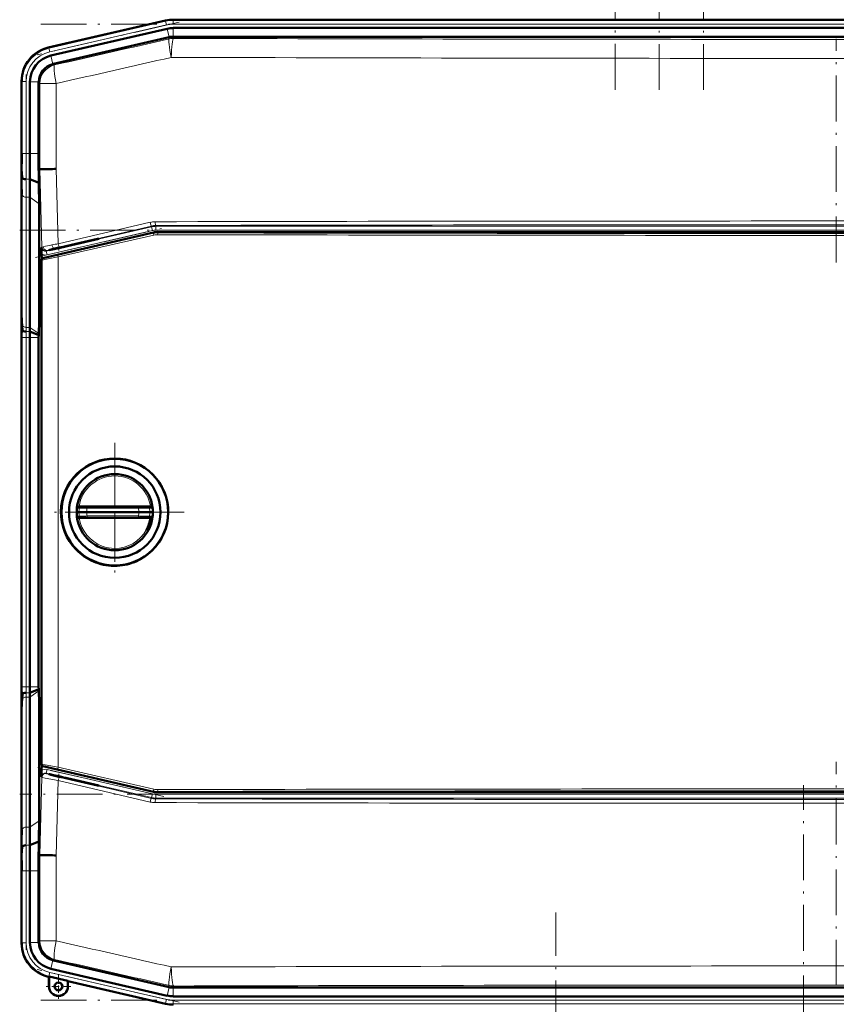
# Model space of a CAD drawing. Extents: x -1768 to 2122, y -1726 to 708.
# Tile 8 of 71: x -1466 to -1252, y 175 to 433. Entities that reach past the tile are written whole.
import ezdxf

# ---------------------------------------------------------------- set-up
doc = ezdxf.new("R2010")
doc.units = 0
doc.linetypes.add('DASHDOT', pattern=[18.5, 12, -3, 0.5, -3])

msp = doc.modelspace()

# ---------------------------------------------------------------- linework, layer by layer
at = {"color": 7, "linetype": 'DASHDOT', "lineweight": 18}
for p, q in [((-1310.22, 414.86), (-1310.22, 635.42)), ((-1298.6, 414.85), (-1298.6, 635.53)), ((-1286.98, 414.84), (-1286.98, 635.59)), ((-1424.67, 432.61), (-1461.93, 424.01)), ((-1460.98, 432.06), (-1043.3, 432.06)), ((-1252.14, 369.55), (-1252.14, 428.23)), ((-1464.81, 418.87), (-1464.81, 396.25)), ((-1466.5, 378.01), (-1037.78, 378.01)), ((-1462.36, 370.82), (-1428.65, 378.6)), ((-1464.81, 248.96), (-1464.81, 359.02)), ((-1441.54, 322.2), (-1441.54, 285.8)), ((-1441.54, 317), (-1441.54, 291)), ((-1423.34, 304), (-1459.74, 304)), ((-1428.54, 304), (-1454.54, 304)), ((-1252.14, 179.75), (-1252.14, 238.43)), ((-1428.65, 229.38), (-1462.36, 237.16)), ((-1260.74, -458.59), (-1260.74, 232.31)), ((-1037.78, 229.97), (-1466.5, 229.97)), ((-1464.81, 211.73), (-1464.81, 189.1)), ((-1325.78, -237.91), (-1325.78, 198.89)), ((-1424.67, 175.36), (-1461.93, 183.97)), ((-1460.98, 175.92), (-1043.3, 175.92))]:
    msp.add_line(p, q, dxfattribs=at)
at = {"color": 7, "lineweight": 50}
for p, q in [((-1428.25, 433), (-1459.02, 425.9)), ((-1428.25, 433), (-1458.82, 425.94)), ((-1078.11, 433.24), (-1426.17, 433.24)), ((-1427.76, 430.87), (-1458.33, 423.82)), ((-1426.17, 431.06), (-1405.9, 431.06)), ((-1093.11, 431.06), (-1405.9, 431.06)), ((-1427.27, 428.64), (-1457.64, 421.63)), ((-1427.27, 428.64), (-1427.24, 428.64)), ((-1426.15, 428.77), (-1078.14, 428.77)), ((-1465.99, 417.13), (-1465.99, 416.93)), ((-1465.99, 416.93), (-1465.99, 398.13)), ((-1463.81, 416.93), (-1463.81, 398.13)), ((-1461.52, 416.76), (-1461.51, 416.93)), ((-1461.52, 416.76), (-1461.52, 398.13)), ((-1465.84, 391.8), (-1466.01, 393.99)), ((-1461.53, 393.99), (-1461.19, 394)), ((-1461.19, 394), (-1460.84, 394)), ((-1465.99, 391.06), (-1465.99, 356.92)), ((-1465.99, 391.06), (-1465.99, 356.92)), ((-1461.46, 390.41), (-1463.84, 391.4)), ((-1463.81, 386.64), (-1463.81, 352.5)), ((-1461.42, 384.95), (-1461.42, 353.99)), ((-1431.37, 377.39), (-1460.4, 370.69)), ((-1074.03, 377.52), (-1430.24, 377.52)), ((-1452.94, 374.16), (-1446.08, 375.74)), ((-1445.69, 375.74), (-1452.94, 374.06)), ((-1445.69, 375.74), (-1446.08, 375.74)), ((-1456.19, 373.41), (-1455.2, 373.63)), ((-1455.2, 373.54), (-1456.19, 373.31)), ((-1455.2, 373.63), (-1455.06, 373.66)), ((-1455.2, 373.54), (-1455.2, 373.63)), ((-1455.06, 373.58), (-1455.2, 373.54)), ((-1455.06, 373.66), (-1454.36, 373.82)), ((-1454.36, 373.74), (-1455.06, 373.58)), ((-1455.06, 373.58), (-1455.06, 373.66)), ((-1454.36, 373.82), (-1452.94, 374.16)), ((-1452.94, 374.06), (-1454.36, 373.74)), ((-1454.36, 373.74), (-1454.36, 373.82)), ((-1452.94, 374.06), (-1452.94, 374.16)), ((-1460.79, 370.2), (-1460.79, 237.79)), ((-1460.73, 370.44), (-1460.76, 371.72)), ((-1465.79, 351.8), (-1465.97, 353.99)), ((-1461.42, 353.99), (-1461.51, 350.87)), ((-1460.79, 354), (-1461.42, 353.99)), ((-1465.99, 349.85), (-1465.99, 258.13)), ((-1463.81, 258.13), (-1463.81, 349.85)), ((-1461.51, 350.45), (-1463.8, 351.4)), ((-1461.51, 350.45), (-1461.52, 349.85)), ((-1461.52, 349.85), (-1461.52, 258.13)), ((-1461.51, 350.87), (-1461.51, 350.45)), ((-1451.46, 305.26), (-1451.48, 305.05)), ((-1450.37, 305.5), (-1450.98, 305.5)), ((-1450.37, 305.5), (-1448.72, 305.5)), ((-1435.24, 305.5), (-1448.72, 305.5)), ((-1435.24, 305.5), (-1434.41, 305.5)), ((-1434.41, 305.5), (-1433.67, 305.5)), ((-1433.67, 305.5), (-1432.91, 305.5)), ((-1432.09, 305.5), (-1432.91, 305.5)), ((-1431.59, 305.05), (-1431.62, 305.26)), ((-1450.94, 304), (-1451.54, 304)), ((-1451.46, 302.74), (-1451.48, 302.95)), ((-1450.37, 302.5), (-1450.98, 302.5)), ((-1448.89, 304), (-1450.94, 304)), ((-1450.37, 302.5), (-1448.72, 302.5)), ((-1448.89, 304), (-1435.23, 304)), ((-1435.24, 302.5), (-1448.72, 302.5)), ((-1435.24, 302.5), (-1432.91, 302.5)), ((-1432.34, 304), (-1435.23, 304)), ((-1432.09, 302.5), (-1432.91, 302.5)), ((-1431.54, 304), (-1432.34, 304)), ((-1431.59, 302.95), (-1431.62, 302.74)), ((-1441.8, 289.91), (-1441.54, 289.91)), ((-1465.79, 256.18), (-1465.97, 253.99)), ((-1461.51, 257.53), (-1463.8, 256.58)), ((-1461.51, 257.53), (-1461.52, 258.13)), ((-1461.51, 257.11), (-1461.51, 257.53)), ((-1461.42, 253.99), (-1461.51, 257.11)), ((-1463.81, 221.34), (-1463.81, 255.48)), ((-1460.79, 253.98), (-1461.42, 253.99)), ((-1461.42, 223.02), (-1461.42, 253.99)), ((-1465.99, 216.92), (-1465.99, 251.06)), ((-1465.99, 216.92), (-1465.99, 251.06)), ((-1460.73, 237.56), (-1460.76, 236.26)), ((-1431.37, 230.6), (-1460.4, 237.31)), ((-1455.2, 234.44), (-1456.19, 234.67)), ((-1456.19, 234.57), (-1455.2, 234.34)), ((-1455.2, 234.44), (-1455.06, 234.4)), ((-1455.2, 234.44), (-1455.2, 234.34)), ((-1455.06, 234.32), (-1455.2, 234.34)), ((-1455.06, 234.4), (-1454.36, 234.24)), ((-1455.06, 234.4), (-1455.06, 234.32)), ((-1454.36, 234.15), (-1455.06, 234.32)), ((-1454.36, 234.24), (-1452.94, 233.91)), ((-1454.36, 234.24), (-1454.36, 234.15)), ((-1452.94, 233.82), (-1454.36, 234.15)), ((-1445.69, 232.24), (-1452.94, 233.91)), ((-1452.94, 233.91), (-1452.94, 233.82)), ((-1452.94, 233.82), (-1446.08, 232.24)), ((-1446.08, 232.24), (-1445.69, 232.24)), ((-1430.24, 230.47), (-1074.03, 230.47)), ((-1461.46, 217.57), (-1463.84, 216.58)), ((-1461.49, 215.8), (-1461.46, 217.57)), ((-1465.84, 216.18), (-1466.01, 213.99)), ((-1461.53, 213.99), (-1461.49, 215.8)), ((-1461.53, 213.99), (-1461.19, 213.98)), ((-1460.84, 213.97), (-1461.19, 213.98)), ((-1465.99, 191.04), (-1465.99, 209.85)), ((-1463.81, 191.05), (-1463.81, 209.85)), ((-1461.52, 191.22), (-1461.52, 209.85)), ((-1461.52, 191.22), (-1461.51, 191.05)), ((-1465.99, 190.84), (-1465.99, 191.04)), ((-1465.99, 190.84), (-1465.99, 190.93)), ((-1427.27, 179.34), (-1457.64, 186.35)), ((-1427.76, 177.1), (-1458.33, 184.16)), ((-1458.82, 182.03), (-1459.02, 182.08)), ((-1458.82, 182.03), (-1459.02, 182.08)), ((-1458.82, 182.03), (-1458.79, 182.1)), ((-1458.82, 179.53), (-1458.82, 182.03)), ((-1458.79, 179.53), (-1458.79, 182.1)), ((-1458.79, 182.1), (-1453.86, 180.96)), ((-1453.86, 180.96), (-1453.82, 180.88)), ((-1453.86, 180.96), (-1453.86, 179.53)), ((-1453.82, 179.53), (-1453.82, 180.88)), ((-1453.82, 180.88), (-1453.82, 179.53)), ((-1428.25, 174.98), (-1453.82, 180.88)), ((-1427.27, 179.34), (-1427.24, 179.34)), ((-1426.17, 179.21), (-1426.15, 179.21)), ((-1426.15, 179.21), (-1078.14, 179.21)), ((-1426.17, 176.92), (-1405.9, 176.92)), ((-1093.11, 176.92), (-1405.9, 176.92))]:
    msp.add_line(p, q, dxfattribs=at)
at = {"color": 7, "lineweight": 18}
for p, q in [((-1428.21, 432.82), (-1458.83, 425.75)), ((-1427.98, 431.85), (-1458.61, 424.78)), ((-1428.21, 432.82), (-1428.25, 433)), ((-1428.21, 432.82), (-1427.98, 431.85)), ((-1426.17, 433.05), (-1426.17, 433.24)), ((-1426.17, 433.05), (-1426.17, 432.06)), ((-1426.17, 433.05), (-1078.11, 433.05)), ((-1426.17, 432.06), (-1078.11, 432.06)), ((-1427.24, 428.64), (-1427.76, 430.87)), ((-1426.17, 428.77), (-1426.17, 431.06)), ((-1427.22, 428.21), (-1427.27, 428.64)), ((-1426.15, 428.77), (-1426.1, 428.34)), ((-1459.02, 425.9), (-1458.83, 425.75)), ((-1458.61, 424.78), (-1458.83, 425.75)), ((-1457.82, 421.58), (-1458.33, 423.82)), ((-1457.64, 421.63), (-1457.32, 421.37)), ((-1465.81, 416.99), (-1465.99, 417.13)), ((-1465.81, 416.99), (-1465.81, 398.13)), ((-1465.81, 416.99), (-1464.81, 416.99)), ((-1464.81, 416.99), (-1464.81, 398.13)), ((-1461.51, 416.93), (-1463.81, 416.93)), ((-1461.19, 416.5), (-1461.52, 416.76)), ((-1461.19, 394), (-1461.19, 416.5)), ((-1456.89, 416.5), (-1461.19, 416.5)), ((-1456.89, 416.5), (-1456.89, 394.06)), ((-1465.81, 398.13), (-1465.99, 398.13)), ((-1465.81, 398.13), (-1464.81, 398.13)), ((-1463.81, 398.13), (-1464.81, 398.13)), ((-1461.52, 398.13), (-1463.81, 398.13)), ((-1460.66, 373.56), (-1461.19, 394)), ((-1456.89, 394.06), (-1456.38, 374.44)), ((-1463.84, 391.4), (-1464.84, 391.4)), ((-1465.81, 387.32), (-1465.81, 353.18)), ((-1464.81, 386.64), (-1464.81, 352.5)), ((-1463.81, 386.64), (-1464.81, 386.64)), ((-1461.42, 384.95), (-1463.81, 386.64)), ((-1456.38, 374.44), (-1432.27, 380.06)), ((-1459.56, 372.49), (-1431.9, 378.88)), ((-1431.67, 377.9), (-1459.33, 371.52)), ((-1431.92, 379.09), (-1456.01, 373.47)), ((-1431.9, 378.88), (-1431.92, 379.09)), ((-1431.67, 377.9), (-1431.9, 378.88)), ((-1431.34, 377.19), (-1431.37, 377.39)), ((-1430.8, 379.22), (-1430.77, 379.01)), ((-1430.77, 379.01), (-1073.51, 379.01)), ((-1430.77, 378.01), (-1430.77, 379.01)), ((-1073.51, 378.01), (-1430.77, 378.01)), ((-1430.24, 377.52), (-1430.22, 377.31)), ((-1456.46, 371.45), (-1431.34, 377.19)), ((-1431.29, 376.7), (-1456.41, 370.96)), ((-1460.78, 373.44), (-1460.66, 373.56)), ((-1459.43, 372.61), (-1459.56, 372.49)), ((-1459.33, 371.52), (-1459.56, 372.49)), ((-1456.19, 373.31), (-1456.19, 373.41)), ((-1460.72, 370.14), (-1460.79, 370.2)), ((-1460.72, 237.85), (-1460.72, 370.14)), ((-1460.4, 370.69), (-1460.33, 370.63)), ((-1456.41, 370.96), (-1456.41, 237.03)), ((-1465.97, 353.99), (-1466.01, 353.99)), ((-1463.81, 352.5), (-1464.81, 352.5)), ((-1461.51, 350.87), (-1463.81, 352.5)), ((-1465.81, 349.85), (-1465.99, 349.85)), ((-1465.81, 258.13), (-1465.81, 349.85)), ((-1465.81, 349.85), (-1464.81, 349.85)), ((-1463.81, 349.85), (-1464.81, 349.85)), ((-1464.81, 258.13), (-1464.81, 349.85)), ((-1463.8, 351.4), (-1464.8, 351.4)), ((-1461.52, 349.85), (-1463.81, 349.85)), ((-1450.87, 305.06), (-1451.48, 305.05)), ((-1448.81, 305.01), (-1435.32, 305.01)), ((-1431.59, 305.05), (-1432.41, 305.06)), ((-1450.87, 302.94), (-1451.48, 302.95)), ((-1450.87, 302.94), (-1450.22, 302.95)), ((-1448.81, 302.99), (-1435.32, 302.99)), ((-1434.3, 302.96), (-1433.38, 302.94)), ((-1433.38, 302.94), (-1432.41, 302.93)), ((-1431.59, 302.95), (-1432.41, 302.93)), ((-1465.81, 258.13), (-1465.99, 258.13)), ((-1465.81, 258.13), (-1464.81, 258.13)), ((-1463.81, 258.13), (-1464.81, 258.13)), ((-1463.8, 256.58), (-1464.8, 256.58)), ((-1461.52, 258.13), (-1463.81, 258.13)), ((-1461.51, 257.11), (-1463.81, 255.48)), ((-1466.01, 253.99), (-1465.97, 253.99)), ((-1465.81, 220.66), (-1465.81, 254.8)), ((-1463.81, 255.48), (-1464.81, 255.48)), ((-1464.81, 221.34), (-1464.81, 255.48)), ((-1460.79, 237.79), (-1460.72, 237.85)), ((-1460.33, 237.36), (-1460.4, 237.31)), ((-1459.33, 236.46), (-1459.56, 235.49)), ((-1431.9, 229.1), (-1459.56, 235.49)), ((-1459.56, 235.49), (-1459.43, 235.37)), ((-1459.33, 236.46), (-1431.67, 230.07)), ((-1431.34, 230.81), (-1456.46, 236.55)), ((-1456.41, 237.03), (-1431.29, 231.3)), ((-1461.19, 213.98), (-1460.66, 234.42)), ((-1460.66, 234.42), (-1460.78, 234.54)), ((-1456.38, 233.54), (-1456.89, 213.92)), ((-1432.27, 227.92), (-1456.38, 233.54)), ((-1456.19, 234.67), (-1456.19, 234.57)), ((-1456.01, 234.51), (-1431.92, 228.89)), ((-1431.67, 230.07), (-1431.9, 229.1)), ((-1431.34, 230.81), (-1431.37, 230.6)), ((-1430.22, 230.68), (-1430.24, 230.47)), ((-1431.9, 229.1), (-1431.92, 228.89)), ((-1430.8, 228.76), (-1430.77, 228.97)), ((-1430.77, 229.97), (-1430.77, 228.97)), ((-1430.77, 229.97), (-1073.51, 229.97)), ((-1073.51, 228.97), (-1430.77, 228.97)), ((-1461.42, 223.02), (-1463.81, 221.34)), ((-1463.81, 221.34), (-1464.81, 221.34)), ((-1463.84, 216.58), (-1464.84, 216.58)), ((-1461.19, 191.48), (-1461.19, 213.98)), ((-1456.89, 213.92), (-1456.89, 191.48)), ((-1465.81, 209.85), (-1465.99, 209.85)), ((-1465.81, 209.85), (-1464.81, 209.85)), ((-1465.81, 190.99), (-1465.81, 209.85)), ((-1463.81, 209.85), (-1464.81, 209.85)), ((-1464.81, 190.99), (-1464.81, 209.85)), ((-1461.52, 209.85), (-1463.81, 209.85)), ((-1461.19, 191.48), (-1461.52, 191.22)), ((-1461.19, 191.48), (-1456.89, 191.48)), ((-1465.99, 190.84), (-1465.81, 190.99)), ((-1464.81, 190.99), (-1465.81, 190.99)), ((-1461.51, 191.05), (-1463.81, 191.05)), ((-1457.82, 186.4), (-1458.33, 184.16)), ((-1457.64, 186.35), (-1457.32, 186.61)), ((-1458.83, 182.23), (-1459.02, 182.08)), ((-1458.83, 182.23), (-1458.61, 183.2)), ((-1428.21, 175.16), (-1458.83, 182.23)), ((-1427.98, 176.13), (-1458.61, 183.2)), ((-1458.79, 179.53), (-1458.82, 179.53)), ((-1453.86, 179.53), (-1453.82, 179.53)), ((-1427.24, 179.34), (-1427.76, 177.1)), ((-1427.22, 179.77), (-1427.27, 179.34)), ((-1426.17, 179.21), (-1426.17, 176.92)), ((-1426.15, 179.21), (-1426.1, 179.64)), ((-1428.21, 175.16), (-1427.98, 176.13)), ((-1426.17, 175.92), (-1078.11, 175.92)), ((-1426.17, 174.92), (-1426.17, 175.92)), ((-1428.21, 175.16), (-1428.25, 174.98)), ((-1426.17, 174.92), (-1078.11, 174.92)), ((-1426.17, 174.92), (-1426.17, 174.74))]:
    msp.add_line(p, q, dxfattribs=at)
at = {"color": 7, "linetype": 'DASHDOT', "lineweight": 18, "ltscale": 0.020221}
msp.add_line((-1456.19, 373.47), (-1456.19, 372.66), dxfattribs=at)
at = {"color": 7, "linetype": 'DASHDOT', "lineweight": 18, "ltscale": 0.019753}
msp.add_line((-1456.19, 234.51), (-1456.19, 235.3), dxfattribs=at)
at = {"color": 7, "linetype": 'DASHDOT', "lineweight": 18, "ltscale": 0.1625}
for p, q in [((-1456.32, 182.78), (-1456.32, 176.28)), ((-1453.07, 179.53), (-1459.57, 179.53))]:
    msp.add_line(p, q, dxfattribs=at)
at = {"color": 7, "linetype": 'DASHDOT', "lineweight": 18, "ltscale": 0.160231}
msp.add_line((-1456.32, 182.74), (-1456.32, 176.33), dxfattribs=at)
at = {"color": 7, "linetype": 'DASHDOT', "lineweight": 18, "ltscale": 0.160229}
msp.add_line((-1453.12, 179.53), (-1459.53, 179.53), dxfattribs=at)
at = {"color": 7, "lineweight": 18}
for points in [[(-1460.66, 373.56), (-1460.65, 373.56), (-1460.61, 373.57), (-1460.31, 373.65)], [(-1459.15, 372.7), (-1459.4, 372.63), (-1459.43, 372.61), (-1459.43, 372.61)], [(-1456.41, 370.96), (-1459.92, 370.27), (-1460.59, 370.15), (-1460.69, 370.14), (-1460.71, 370.14), (-1460.72, 370.14), (-1460.72, 370.14)], [(-1460.33, 370.63), (-1460.33, 370.63), (-1460.32, 370.63), (-1460.24, 370.64), (-1459.59, 370.76), (-1456.46, 371.45)], [(-1448.72, 305.5), (-1448.73, 305.5), (-1448.73, 305.49), (-1448.74, 305.48), (-1448.76, 305.45), (-1448.8, 305.24), (-1448.81, 305.01)], [(-1435.32, 305.01), (-1435.29, 305.36), (-1435.27, 305.45), (-1435.26, 305.48), (-1435.25, 305.49), (-1435.24, 305.5), (-1435.24, 305.5)], [(-1435.32, 305.01), (-1433.05, 305.06), (-1432.41, 305.06)], [(-1448.72, 302.5), (-1448.73, 302.5), (-1448.73, 302.5), (-1448.74, 302.51), (-1448.76, 302.54), (-1448.8, 302.76), (-1448.81, 302.99)], [(-1435.32, 302.99), (-1435.29, 302.64), (-1435.27, 302.55), (-1435.26, 302.52), (-1435.25, 302.5), (-1435.24, 302.5), (-1435.24, 302.5)], [(-1460.72, 237.85), (-1460.71, 237.85), (-1460.7, 237.85), (-1460.61, 237.84), (-1459.85, 237.71), (-1456.41, 237.03)], [(-1456.46, 236.55), (-1458.76, 237.06), (-1460.14, 237.34), (-1460.3, 237.36), (-1460.33, 237.36), (-1460.33, 237.36), (-1460.33, 237.36)], [(-1459.43, 235.37), (-1459.43, 235.37), (-1459.41, 235.36), (-1459.29, 235.32), (-1457.62, 234.89), (-1456.01, 234.51)], [(-1456.38, 233.54), (-1459.81, 234.22), (-1460.6, 234.4), (-1460.65, 234.42), (-1460.66, 234.42)]]:
    msp.add_lwpolyline(points, dxfattribs=at)
at = {"color": 7, "lineweight": 50}
for points in [[(-1456.19, 373.41), (-1457.65, 373.06), (-1458.61, 372.82), (-1458.77, 372.77), (-1458.79, 372.76), (-1458.79, 372.76)], [(-1458.79, 372.76), (-1458.79, 372.76), (-1458.79, 372.76), (-1458.75, 372.76), (-1458.36, 372.83), (-1456.19, 373.31)], [(-1451.46, 305.26), (-1451.46, 305.25), (-1451.46, 305.25), (-1451.45, 305.25), (-1451.45, 305.25), (-1451.44, 305.27), (-1451.43, 305.28)], [(-1431.64, 305.28), (-1431.62, 305.26), (-1431.62, 305.25), (-1431.62, 305.25), (-1431.62, 305.25), (-1431.61, 305.25), (-1431.61, 305.26)], [(-1451.46, 302.74), (-1451.46, 302.74), (-1451.46, 302.74), (-1451.45, 302.74), (-1451.44, 302.73), (-1451.35, 302.64), (-1451.19, 302.54)], [(-1431.64, 302.72), (-1431.62, 302.74), (-1431.62, 302.74), (-1431.62, 302.74), (-1431.62, 302.74), (-1431.61, 302.74), (-1431.61, 302.74)], [(-1458.79, 235.22), (-1458.79, 235.22), (-1458.79, 235.22), (-1458.75, 235.2), (-1458.35, 235.09), (-1456.19, 234.57)], [(-1456.19, 234.67), (-1457.64, 234.99), (-1458.61, 235.19), (-1458.77, 235.22), (-1458.79, 235.22), (-1458.79, 235.22), (-1458.79, 235.22), (-1458.79, 235.22)]]:
    msp.add_lwpolyline(points, dxfattribs=at)
for centre, radius in [((-1441.54, 304), 14), ((-1441.54, 304), 12), ((-1456.32, 179.53), 1.03), ((-1456.32, 179.53), 1)]:
    msp.add_circle(centre, radius, dxfattribs=at)
for centre, radius, start, end in [((-1426.17, 423.99), 9.25, 90.0004, 102.9992), ((-1426.17, 423.99), 9.25, 90.0004, 102.9992), ((-1426.17, 423.99), 7.06, 90.0004, 102.9993), ((-1457, 417.14), 8.99, 102.9916, 180.0084), ((-1456.74, 416.93), 7.06, 102.9968, 180.0034), ((-1456.51, 416.75), 5.01, 105.1072, 177.8928), ((-1813.58, 398.04), 347.59, 359.3315, 0.0143), ((-2034.05, 397.99), 570.24, 359.3376, 0.0139), ((-2153.99, 398.11), 692.47, 359.65945, 0.00195), ((-1673.21, 390.81), 207.22, 0.0687, 0.8785), ((-2072.3, 381.15), 610.9, 0.86852, 1.20439), ((-1441.41, -811.61), 1205.77, 90.73585, 90.92355), ((-1803.58, 386.24), 339.78, 0.0681, 0.8707), ((-1852.89, 384.49), 391.47, 0.0681, 0.8669), ((-1400.27, 373.25), 60.52, 179.8196, 181.4448), ((-1460.29, 370.2), 0.5, 102.9976, 180.0022), ((-1673.35, 357.17), 207.36, 359.1212, 359.9305), ((-1253.57, 357.16), 212.42, 180.0663, 180.8562), ((-1813.07, 349.94), 347.08, 359.9853, 0.6691), ((-1108.26, 349.93), 357.73, 179.3493, 180.0128), ((-1383.98, 352.59), 79.83, 180.0641, 180.8524), ((-1329.01, 349.88), 134.8, 179.3521, 180.0124), ((-1441.58, 304), 14.09, 89.8034, 134.0601), ((-1441.58, 303.99), 14.09, 44.258, 89.8038), ((-1441.58, 304), 14.1, 134.0696, 179.1699), ((-1441.54, 304), 10, 7.2346, 172.765), ((-1441.58, 304), 14.09, 314.0192, 44.2557), ((-1450.89, 304.82), 0.705, 129.6312, 139.5308), ((-1450.95, 304.88), 0.622, 113.4776, 129.4362), ((-1450.98, 304.95), 0.549, 90.4701, 113.1016), ((-1432.09, 304.94), 0.553, 67.0525, 89.5669), ((-1432.14, 304.86), 0.645, 39.9598, 66.2327), ((-1441.58, 304), 14.09, 179.1903, 224.261), ((-1441.54, 304), 10, 187.235, 352.7654), ((-1450.98, 303.05), 0.556, 247.1205, 269.4699), ((-1441.53, 303.99), 9.49, 330.6713, 350.9616), ((-1432.09, 303.05), 0.558, 270.5728, 292.8875), ((-1432.13, 303.12), 0.628, 293.5258, 320.519), ((-1441.58, 304), 14.09, 224.2714, 246.7188), ((-1441.58, 304), 14.09, 291.5606, 314.0155), ((-1441.58, 304), 14.1, 246.7224, 269.1382), ((-1441.58, 304), 14.09, 270.1953, 291.5621), ((-1813.07, 258.04), 347.08, 359.3309, 0.0147), ((-1108.26, 258.05), 357.73, 179.9872, 180.6507), ((-1329.01, 258.1), 134.8, 179.9876, 180.6479), ((-1383.98, 255.39), 79.83, 179.1476, 179.9359), ((-1673.35, 250.81), 207.36, 0.0695, 0.8788), ((-1253.57, 250.81), 212.42, 179.1438, 179.9337), ((-1460.29, 237.79), 0.5, 179.9976, 257.0022), ((-1400.26, 234.73), 60.52, 178.5511, 180.1764), ((-1430.24, 235.47), 5, 257.002, 269.998), ((-1852.89, 223.49), 391.47, 359.1331, 359.9319), ((-1803.58, 221.74), 339.78, 359.1293, 359.9319), ((-1673.21, 217.17), 207.22, 359.1215, 359.9313), ((-2034.05, 209.99), 570.24, 359.9861, 0.6624), ((-1813.58, 209.93), 347.59, 359.9857, 0.6685), ((-2154, 209.87), 692.48, 359.99805, 0.34054), ((-1441.39, 1420.72), 1206.9, 269.07649, 269.26401), ((-1457, 190.84), 8.99, 179.9916, 257.0084), ((-1456.74, 191.05), 7.06, 179.9966, 257.0032), ((-1456.51, 191.23), 5, 182.1029, 254.9076), ((-1456.32, 179.53), 2.5, 180, 360), ((-1456.32, 179.53), 2.47, 180, 0), ((-1456.32, 179.53), 1, 141.2591, 270), ((-1456.32, 179.53), 2.5, 270, 360), ((-1426.17, 183.99), 7.06, 257.0007, 269.9996), ((-1426.17, 183.99), 9.25, 257.0008, 269.9996), ((-1426.17, 183.99), 9.25, 257.0008, 269.9996)]:
    msp.add_arc(centre, radius, start, end, dxfattribs=at)
at = {"color": 7, "lineweight": 18}
for centre, radius, start, end in [((-1426.17, 423.99), 9.06, 90.0004, 102.9992), ((-1426.17, 424.01), 8.05, 89.9878, 103.0122), ((-14123.27, 56198.87), 57197.52, 282.793761, 282.824689), ((-1252.14, 56077.38), 55649.31, 269.820896, 270.179106), ((-1456.81, 416.99), 8.99, 102.9997, 180.0003), ((-1456.81, 416.99), 7.99, 102.9916, 180.0084), ((-14161.81, 56556.94), 57560.09, 282.7515782, 282.7824028), ((-1252.14, 56452.64), 56029.56, 269.821504, 270.178498), ((-1999.78, 398), 533.98, 359.3347, 0.0141), ((-2033.91, 397.99), 569.11, 359.3363, 0.014), ((-1784.05, 386.94), 318.25, 0.0684, 0.8743), ((-1803.95, 386.24), 339.14, 0.0683, 0.8723), ((-1430.91, 374.22), 5.99, 90.1091, 103.1288), ((-1252.14, -83432.16), 83812.57, 89.8777831, 90.1222151), ((-1430.78, 374.22), 5, 90.1491, 103.1472), ((-1430.77, 374), 4, 90.0047, 102.9953), ((-1430.23, 372.31), 5, 89.8884, 102.8902), ((-1252.14, -83318.62), 83698.04, 89.8777011, 90.122297), ((-1252.14, 84105.67), 83728.55, 269.8781333, 270.1218617), ((-1430.29, 372.32), 4.49, 89.8605, 102.8892), ((-1252.14, 84162.58), 83785.95, 269.8781811, 270.1218207), ((-1459.78, 373.47), 0.999, 181.46, 283.0819), ((-1439.18, 276.84), 99.08, 100.9623, 102.3111), ((-1449.98, 338.87), 35.05, 103.9245, 105.1673), ((-1430.35, 260.64), 115.71, 103.48, 104.0366), ((-1399.44, 77.59), 302.27, 100.857, 101.1749), ((-1409.92, 175.79), 202.98, 103.1255, 103.506), ((-1459.78, 373.47), 2, 240.6635, 283.005), ((-1364.54, 353.29), 101.27, 180.063, 180.8443), ((-1294.33, 349.88), 171.48, 179.3589, 180.0115), ((-1384.37, 352.59), 80.44, 180.0631, 180.8454), ((-1328.63, 349.87), 136.17, 179.358, 180.0116), ((-1441.54, 304), 9.5, 90.0034, 170.9626), ((-1441.54, 304.01), 9.5, 9.0358, 89.9967), ((-1441.57, 303.89), 9.37, 172.8589, 179.3713), ((-1450.37, 305), 0.499, 90.1296, 173.0452), ((-1455.34, 89.72), 215.38, 88.2621, 88.8097), ((-1442.11, 303.95), 6.79, 171.029, 179.5801), ((-1442.08, 303.9), 6.85, 0.8052, 9.28), ((-1432.91, 305), 0.499, 7.3818, 89.8716), ((-1441.65, 303.86), 9.31, 0.8578, 7.4328), ((-1441.57, 304.1), 9.37, 180.6287, 187.1411), ((-1441.54, 303.99), 9.5, 189.0224, 249.7178), ((-1450.37, 303), 0.499, 186.9548, 269.8704), ((-1453.2, 438.81), 135.89, 271.258, 271.8505), ((-1442.06, 304.05), 6.84, 180.4513, 188.9396), ((-1442.08, 304.09), 6.85, 350.72, 359.1948), ((-1432.06, 400.41), 97.47, 268.0827, 268.6817), ((-1432.91, 303), 0.499, 270.1284, 352.6182), ((-1441.65, 304.14), 9.31, 352.5672, 359.1422), ((-1441.54, 303.99), 9.5, 269.9976, 330.6837), ((-1441.54, 304), 9.51, 249.7324, 269.9982), ((-1294.33, 258.1), 171.48, 179.9885, 180.6411), ((-1364.54, 254.69), 101.27, 179.1557, 179.937), ((-1328.63, 258.1), 136.17, 179.9884, 180.642), ((-1384.37, 255.39), 80.44, 179.1546, 179.9369), ((-1459.78, 234.51), 0.999, 76.9181, 178.54), ((-1459.78, 234.51), 2, 76.9951, 119.3366), ((-1430.77, 233.97), 4, 257.0047, 269.9953), ((-1430.23, 235.68), 5, 257.1098, 270.1116), ((-1430.29, 235.67), 4.49, 257.1108, 270.1395), ((-1252.14, -83554.58), 83785.95, 89.8781793, 90.1218189), ((-1252.14, -83497.67), 83728.55, 89.8781383, 90.1218667), ((-1430.91, 233.75), 5.99, 256.8712, 269.8909), ((-1430.78, 233.76), 5, 256.8528, 269.8509), ((-1252.14, 84040.15), 83812.57, 269.8777849, 270.1222169), ((-1252.14, 83926.61), 83698.04, 269.877703, 270.1222989), ((-1784.05, 221.04), 318.25, 359.1257, 359.9316), ((-1803.95, 221.74), 339.14, 359.1277, 359.9317), ((-1999.78, 209.98), 533.98, 359.9859, 0.6653), ((-2033.91, 209.99), 569.11, 359.986, 0.6637), ((-1456.19, 191.48), 5, 180.0358, 256.9642), ((-14161.81, -55948.96), 57560.09, 77.2175972, 77.2484218), ((-1456.81, 190.99), 8.99, 179.9996, 257.0003), ((-1456.81, 190.99), 7.99, 179.9916, 257.0084), ((-14123.27, -55590.89), 57197.52, 77.175311, 77.206239), ((-1252.14, -55844.66), 56029.56, 89.821502, 90.178496), ((-1426.1, 184.64), 5, 257.0045, 269.8157), ((-1252.14, -55469.41), 55649.31, 89.820894, 90.179104), ((-1426.17, 183.97), 8.05, 256.9878, 270.0122), ((-1426.17, 183.99), 9.06, 257.0008, 269.9996)]:
    msp.add_arc(centre, radius, start, end, dxfattribs=at)
for centre, major_axis, ratio, start_param, end_param in [((-1426.1, 423.34), (1.11, -4.88), 0.116076, 3.167951, 4.685971), ((-1426.1, 423.34), (4.97, 0.57), 0.999653, 1.457389, 1.684204), ((-1426.1, 423.34), (-0.02, -5), 0.119003, 3.16796, 4.712762), ((-1456.2, 416.5), (3.11, 3.91), 0.999441, 0.899117, 2.242476), ((-1456.2, 416.5), (1.11, -4.88), 0.136195, 3.168019, 4.681472), ((-1464.81, 387.35), (-1, 0), 0.707107, 0.034907, 1.570796), ((-1432.15, 380.06), (0.227, -0.974), 0.119647, 4.684508, 6.265606), ((-1430.8, 380.22), (0, -1), 0.121885, 4.712128, 6.265601), ((-1430.77, 374.01), (-4.97, -0.57), 0.999846, 4.59896, 4.825818), ((-1430.22, 376.81), (-0.001, -0.5), 0.121453, 3.159176, 4.712648), ((-1431.23, 376.7), (0.111, -0.487), 0.119115, 3.159171, 4.685159), ((-1459.66, 373.58), (0.682, -0.732), 0.99939, 3.988967, 5.7599), ((-1459.38, 373.67), (0.266, -0.964), 0.924796, 4.485603, 6.237294), ((-1457.55, 374.13), (0.234, -0.972), 0.460439, 4.611399, 6.263521), ((-1456.24, 374.44), (0.227, -0.974), 0.135666, 4.680737, 6.265569), ((-1460.22, 370.14), (-0.311, -0.391), 0.999751, 4.040558, 5.38422), ((-1456.34, 370.96), (0.111, -0.487), 0.135841, 3.159209, 4.68138), ((-1464.81, 353.21), (-1, 0), 0.707107, 0.034907, 1.570796), ((-1464.81, 254.77), (-1, 0), 0.707107, 4.712389, 6.248279), ((-1460.22, 237.85), (-0.311, 0.391), 0.999751, 0.898966, 2.242627), ((-1459.66, 234.4), (-0.682, -0.732), 0.99939, 3.664878, 5.435811), ((-1456.34, 237.03), (-0.111, -0.487), 0.135841, 4.743398, 6.265569), ((-1456.24, 233.54), (-0.227, -0.974), 0.135666, 3.159209, 4.744041), ((-1431.23, 231.3), (-0.111, -0.487), 0.119115, 4.739619, 6.265607), ((-1430.22, 231.18), (0.001, -0.5), 0.121453, 4.71213, 6.265602), ((-1432.15, 227.92), (-0.227, -0.974), 0.119647, 3.159172, 4.74027), ((-1430.77, 233.97), (4.97, -0.57), 0.999846, 4.59896, 4.825818), ((-1430.8, 227.76), (0, -1), 0.121885, 3.159177, 4.71265), ((-1464.81, 220.63), (-1, 0), 0.707107, 4.712389, 6.248279), ((-1456.2, 191.48), (-1.11, -4.88), 0.136195, 4.743306, 6.256759), ((-1426.1, 184.64), (-1.11, -4.88), 0.116076, 4.738807, 6.256827), ((-1426.1, 184.64), (0.02, -5), 0.119003, 4.712015, 6.256818), ((-1426.1, 184.64), (-4.97, 0.57), 0.999653, 1.681064, 1.684203)]:
    msp.add_ellipse(centre, major_axis=major_axis, ratio=ratio, start_param=start_param, end_param=end_param, dxfattribs=at)
at = {"color": 7, "lineweight": 50}
for centre, major_axis, ratio, start_param, end_param in [((-1426.15, 423.77), (4.97, 0.57), 0.999653, 1.457389, 1.679108), ((-1456.52, 416.76), (3.11, 3.91), 0.999441, 0.899117, 0.934706), ((-1464.84, 391.81), (1, 0), 0.414215, 3.173659, 4.709549), ((-1430.24, 372.52), (-4.97, -0.57), 0.999846, 4.59896, 4.825818), ((-1464.8, 351.81), (1, 0), 0.414215, 3.173659, 4.709549), ((-1441.53, 304), (10.01, -0.03), 0.999848, 3.039511, 3.144781), ((-1441.55, 304), (10.01, 0.04), 0.999848, 6.279569, 6.384829), ((-1441.53, 304), (10.01, 0.03), 0.999848, 3.138404, 3.243674), ((-1441.55, 304), (10.01, -0.04), 0.999848, 6.181541, 6.286801), ((-1464.8, 256.16), (1, 0), 0.414343, 1.573592, 3.109513), ((-1464.84, 216.16), (1, 0), 0.414186, 1.573647, 3.10953), ((-1456.52, 191.22), (3.11, -3.91), 0.999441, 5.34848, 5.384068), ((-1426.15, 184.21), (4.97, -0.57), 0.999653, 4.604077, 4.820701)]:
    msp.add_ellipse(centre, major_axis=major_axis, ratio=ratio, start_param=start_param, end_param=end_param, dxfattribs=at)

doc.saveas('drawing.dxf')
